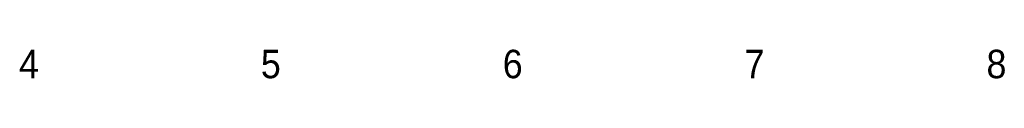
# Model space of a CAD drawing. Extents: x -286 to 6751, y -6190 to 318.
# Tile 4 of 8: x 1456 to 3186, y 267 to 318. Entities that reach past the tile are written whole.
import ezdxf

# ---------------------------------------------------------------- set-up
doc = ezdxf.new("R2010")
doc.units = 0
doc.layers.get('defpoints').update_dxf_attribs({"color": 8})
doc.styles.add('_HRS_ARIAL', font='arial.ttf', dxfattribs={"width": 0.9})

msp = doc.modelspace()

# ---------------------------------------------------------------- texts
at = {"layer": 'defpoints', "color": 2, "style": '_HRS_ARIAL', "width": 0.9}
for s, p in [('4', (1454.423, 267.514)), ('5', (1879.423, 267.514)), ('6', (2304.423, 267.514)), ('7', (2729.423, 267.514)), ('8', (3154.423, 267.514))]:
    msp.add_text(s, height=50, rotation=360, dxfattribs=at).set_placement(p)

doc.saveas('drawing.dxf')
